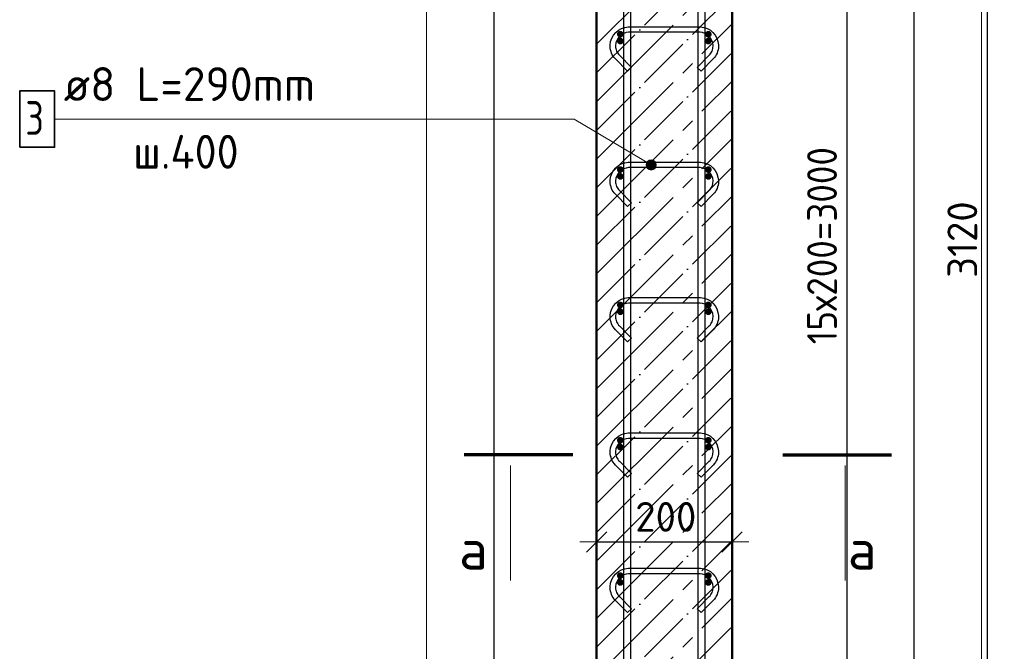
# Model space of a CAD drawing. Header units: millimetres. Extents: x -19950 to 69837, y -2757 to 40090.
# Tile 67 of 136: x 9019 to 10474, y 7751 to 8684. Entities that reach past the tile are written whole.
import ezdxf

# ---------------------------------------------------------------- set-up
doc = ezdxf.new("R2010")
doc.units = ezdxf.units.MM
doc.header["$PDMODE"] = 65
doc.linetypes.add('______11', pattern=[100, 80, -10, 0, -10])
doc.linetypes.add('______5', pattern=[220, 160, -20, 20, -20])
for name, color, linetype, lineweight in [('Standard', 7, 'Continuous', 25), ('Арм.стержн. Арматура края', 96, 'Continuous', 35), ('Арм.стержн. вертикальными 1', 22, 'Continuous', 35), ('Арм.стержн.горизонт. 1', 180, 'Continuous', 35), ('Размерная линия_ общее', 7, 'Continuous', 13)]:
    doc.layers.add(name, color=color, linetype=linetype, lineweight=lineweight)
doc.layers.add('Арм.стержн.Стяжки', color=7, linetype='Continuous', lineweight=35, true_color=0x501e0f)
doc.styles.add('ISOCPEUR', font='ISOCPEUR')
doc.dimstyles.new('DIMSTYLE_7', dxfattribs={"dimtxt": 44, "dimasz": 50, "dimexe": 0, "dimexo": 0, "dimgap": 22, "dimtad": 2, "dimdec": 0, "dimrnd": 5, "dimzin": 12, "dimdsep": 46, "dimtxsty": 'ISOCPEUR', "dimblk1": 'ALL_ML_STRICH', "dimblk2": 'ALL_ML_STRICH', "dimsah": 1, "dimcen": 0, "dimclrd": 7, "dimclre": 256, "dimclrt": 7, "dimadec": 0, "dimazin": 0, "dimtfac": 1, "dimtdec": 0, "dimtix": 1, "dimtmove": 2, "dimatfit": 3, "dimfxl": 0, "dimtzin": 0, "dimlwd": 0, "dimlwe": -3, "dimarcsym": 0})

# ---------------------------------------------------------------- blocks, each defined once
blk = doc.blocks.new('ALL_ML_STRICH')
at = {"color": 0, "linetype": 'ByBlock', "lineweight": -2}
for p, q in [((-0.3, -0.3), (0.3, 0.3)), ((0, -0.5), (0, 0.5)), ((-1, 0), (0.5, 0))]:
    blk.add_line(p, q, dxfattribs=at)
blk = doc.blocks.new('*D205')
at = {"layer": 'DEFPOINTS', "color": 7, "linetype": 'Continuous', "lineweight": 13, "transparency": 33554687}
for p in [(10071.6, 9912.6), (10119.5, 6792.6), (10448.8, 6792.6)]:
    blk.add_point(p, dxfattribs=at)
at = {"layer": 'Размерная линия_ общее', "color": 253, "linetype": 'Continuous', "lineweight": -2, "true_color": 0xa0a0a0, "transparency": 33554687}
for p, q in [((10091.6, 9912.6), (10448.8, 9912.6)), ((10139.5, 6792.6), (10448.8, 6792.6))]:
    blk.add_line(p, q, dxfattribs=at)
at = {"layer": 'Размерная линия_ общее', "color": 7, "linetype": 'Continuous', "lineweight": -2, "transparency": 33554687}
blk.add_line((10448.8, 6792.6), (10448.8, 9912.6), dxfattribs=at)
at = {"layer": 'Размерная линия_ общее', "color": 7, "linetype": 'Continuous', "lineweight": 13, "transparency": 33554687, "xscale": 50, "yscale": 50, "zscale": 50}
for p, rotation in [((10448.8, 9912.6), 90), ((10448.8, 6792.6), 270)]:
    blk.add_blockref('ALL_ML_STRICH', p, dxfattribs=dict(at, rotation=rotation))
at = {"layer": 'Размерная линия_ общее', "color": 7, "linetype": 'Continuous', "lineweight": 13, "transparency": 33554687, "insert": (10411.8, 8359.2), "char_height": 44, "width": 176, "attachment_point": 5, "rotation": 90, "style": 'ISOCPEUR'}
blk.add_mtext('\\A1;{3120}', dxfattribs=at)
blk = doc.blocks.new('*D208')
at = {"layer": 'DEFPOINTS', "color": 7, "linetype": 'Continuous', "lineweight": 13, "transparency": 33554687}
for p in [(10036.6, 9852.6), (10036.6, 6852.6), (10241.6, 6852.6)]:
    blk.add_point(p, dxfattribs=at)
at = {"layer": 'Размерная линия_ общее', "color": 253, "linetype": 'Continuous', "lineweight": -2, "true_color": 0xa0a0a0, "transparency": 33554687}
for p, q in [((10056.6, 9852.6), (10241.6, 9852.6)), ((10056.6, 6852.6), (10241.6, 6852.6))]:
    blk.add_line(p, q, dxfattribs=at)
at = {"layer": 'Размерная линия_ общее', "color": 7, "linetype": 'Continuous', "lineweight": -2, "transparency": 33554687}
blk.add_line((10241.6, 6852.6), (10241.6, 9852.6), dxfattribs=at)
at = {"layer": 'Размерная линия_ общее', "color": 7, "linetype": 'Continuous', "lineweight": 13, "transparency": 33554687, "xscale": 50, "yscale": 50, "zscale": 50}
for p, rotation in [((10241.6, 9852.6), 90), ((10241.6, 6852.6), 270)]:
    blk.add_blockref('ALL_ML_STRICH', p, dxfattribs=dict(at, rotation=rotation))
at = {"layer": 'Размерная линия_ общее', "color": 7, "linetype": 'Continuous', "lineweight": 13, "transparency": 33554687, "insert": (10182.6, 8204.6), "char_height": 44, "width": 2.2, "attachment_point": 1, "rotation": 90, "line_spacing_factor": 0.60241, "style": 'ISOCPEUR'}
blk.add_mtext('\\W0.91;15х200=3000', dxfattribs=at)
blk = doc.blocks.new('*D331')
at = {"layer": 'DEFPOINTS', "color": 7, "linetype": 'Continuous', "lineweight": 13, "transparency": 33554687}
for p in [(9871.6, 7912.5), (9871.6, 7903), (10071.6, 7911.6)]:
    blk.add_point(p, dxfattribs=at)
at = {"layer": 'Размерная линия_ общее', "color": 253, "linetype": 'Continuous', "lineweight": -2, "true_color": 0xa0a0a0, "transparency": 33554687}
for p, q in [((9871.6, 7912.5), (9871.6, 7912.5)), ((10071.6, 7912.5), (10071.6, 7912.5))]:
    blk.add_line(p, q, dxfattribs=at)
at = {"layer": 'Размерная линия_ общее', "color": 7, "linetype": 'Continuous', "lineweight": -2, "transparency": 33554687}
blk.add_line((9871.6, 7912.5), (10071.6, 7912.5), dxfattribs=at)
at = {"layer": 'Размерная линия_ общее', "color": 7, "linetype": 'Continuous', "lineweight": 13, "transparency": 33554687, "xscale": 50, "yscale": 50, "zscale": 50, "rotation": 180}
blk.add_blockref('ALL_ML_STRICH', (9871.6, 7912.5), dxfattribs=at)
at = {"layer": 'Размерная линия_ общее', "color": 7, "linetype": 'Continuous', "lineweight": 13, "transparency": 33554687, "xscale": 50, "yscale": 50, "zscale": 50}
blk.add_blockref('ALL_ML_STRICH', (10071.6, 7912.5), dxfattribs=at)
at = {"layer": 'Размерная линия_ общее', "color": 7, "linetype": 'Continuous', "lineweight": 13, "transparency": 33554687, "insert": (9973.8, 7949.5), "char_height": 44, "width": 132, "attachment_point": 5, "style": 'ISOCPEUR'}
blk.add_mtext('\\A1;{200}', dxfattribs=at)

msp = doc.modelspace()

# ---------------------------------------------------------------- hatches: boundary and pattern name
at = {"layer": 'Арм.стержн. Арматура края', "linetype": 'Continuous', "lineweight": 50, "transparency": 33554687}
for points in [[(9911.6, 8662.6), (9911.2, 8664.5), (9910.1, 8666.1), (9908.5, 8667.2), (9906.6, 8667.6), (9904.7, 8667.2), (9903.1, 8666.1), (9902, 8664.5), (9901.6, 8662.6), (9902, 8660.7), (9903.1, 8659.1), (9904.7, 8658), (9906.6, 8657.6), (9908.5, 8658), (9910.1, 8659.1), (9911.2, 8660.7)], [(10041.6, 8662.6), (10041.2, 8664.5), (10040.1, 8666.1), (10038.5, 8667.2), (10036.6, 8667.6), (10034.7, 8667.2), (10033.1, 8666.1), (10032, 8664.5), (10031.6, 8662.6), (10032, 8660.7), (10033.1, 8659.1), (10034.7, 8658), (10036.6, 8657.6), (10038.5, 8658), (10040.1, 8659.1), (10041.2, 8660.7)], [(9911.6, 8462.6), (9911.2, 8464.5), (9910.1, 8466.1), (9908.5, 8467.2), (9906.6, 8467.6), (9904.7, 8467.2), (9903.1, 8466.1), (9902, 8464.5), (9901.6, 8462.6), (9902, 8460.7), (9903.1, 8459.1), (9904.7, 8458), (9906.6, 8457.6), (9908.5, 8458), (9910.1, 8459.1), (9911.2, 8460.7)], [(10041.6, 8462.6), (10041.2, 8464.5), (10040.1, 8466.1), (10038.5, 8467.2), (10036.6, 8467.6), (10034.7, 8467.2), (10033.1, 8466.1), (10032, 8464.5), (10031.6, 8462.6), (10032, 8460.7), (10033.1, 8459.1), (10034.7, 8458), (10036.6, 8457.6), (10038.5, 8458), (10040.1, 8459.1), (10041.2, 8460.7)], [(9911.6, 8262.6), (9911.2, 8264.5), (9910.1, 8266.1), (9908.5, 8267.2), (9906.6, 8267.6), (9904.7, 8267.2), (9903.1, 8266.1), (9902, 8264.5), (9901.6, 8262.6), (9902, 8260.7), (9903.1, 8259.1), (9904.7, 8258), (9906.6, 8257.6), (9908.5, 8258), (9910.1, 8259.1), (9911.2, 8260.7)], [(10041.6, 8262.6), (10041.2, 8264.5), (10040.1, 8266.1), (10038.5, 8267.2), (10036.6, 8267.6), (10034.7, 8267.2), (10033.1, 8266.1), (10032, 8264.5), (10031.6, 8262.6), (10032, 8260.7), (10033.1, 8259.1), (10034.7, 8258), (10036.6, 8257.6), (10038.5, 8258), (10040.1, 8259.1), (10041.2, 8260.7)], [(9911.6, 8062.6), (9911.2, 8064.5), (9910.1, 8066.1), (9908.5, 8067.2), (9906.6, 8067.6), (9904.7, 8067.2), (9903.1, 8066.1), (9902, 8064.5), (9901.6, 8062.6), (9902, 8060.7), (9903.1, 8059.1), (9904.7, 8058), (9906.6, 8057.6), (9908.5, 8058), (9910.1, 8059.1), (9911.2, 8060.7)], [(10041.6, 8062.6), (10041.2, 8064.5), (10040.1, 8066.1), (10038.5, 8067.2), (10036.6, 8067.6), (10034.7, 8067.2), (10033.1, 8066.1), (10032, 8064.5), (10031.6, 8062.6), (10032, 8060.7), (10033.1, 8059.1), (10034.7, 8058), (10036.6, 8057.6), (10038.5, 8058), (10040.1, 8059.1), (10041.2, 8060.7)], [(9911.6, 7862.6), (9911.2, 7864.5), (9910.1, 7866.1), (9908.5, 7867.2), (9906.6, 7867.6), (9904.7, 7867.2), (9903.1, 7866.1), (9902, 7864.5), (9901.6, 7862.6), (9902, 7860.7), (9903.1, 7859.1), (9904.7, 7858), (9906.6, 7857.6), (9908.5, 7858), (9910.1, 7859.1), (9911.2, 7860.7)], [(10041.6, 7862.6), (10041.2, 7864.5), (10040.1, 7866.1), (10038.5, 7867.2), (10036.6, 7867.6), (10034.7, 7867.2), (10033.1, 7866.1), (10032, 7864.5), (10031.6, 7862.6), (10032, 7860.7), (10033.1, 7859.1), (10034.7, 7858), (10036.6, 7857.6), (10038.5, 7858), (10040.1, 7859.1), (10041.2, 7860.7)]]:
    msp.add_hatch(color=4, dxfattribs=at).paths.add_polyline_path(points)
at = {"layer": 'Арм.стержн.горизонт. 1', "linetype": 'Continuous', "lineweight": 50, "transparency": 33554687}
for points in [[(9911.6, 8652.6), (9911.2, 8654.5), (9910.1, 8656.1), (9908.5, 8657.2), (9906.6, 8657.6), (9904.7, 8657.2), (9903.1, 8656.1), (9902, 8654.5), (9901.6, 8652.6), (9902, 8650.7), (9903.1, 8649.1), (9904.7, 8648), (9906.6, 8647.6), (9908.5, 8648), (9910.1, 8649.1), (9911.2, 8650.7)], [(10041.6, 8652.6), (10041.2, 8654.5), (10040.1, 8656.1), (10038.5, 8657.2), (10036.6, 8657.6), (10034.7, 8657.2), (10033.1, 8656.1), (10032, 8654.5), (10031.6, 8652.6), (10032, 8650.7), (10033.1, 8649.1), (10034.7, 8648), (10036.6, 8647.6), (10038.5, 8648), (10040.1, 8649.1), (10041.2, 8650.7)], [(9911.6, 8452.6), (9911.2, 8454.5), (9910.1, 8456.1), (9908.5, 8457.2), (9906.6, 8457.6), (9904.7, 8457.2), (9903.1, 8456.1), (9902, 8454.5), (9901.6, 8452.6), (9902, 8450.7), (9903.1, 8449.1), (9904.7, 8448), (9906.6, 8447.6), (9908.5, 8448), (9910.1, 8449.1), (9911.2, 8450.7)], [(10041.6, 8452.6), (10041.2, 8454.5), (10040.1, 8456.1), (10038.5, 8457.2), (10036.6, 8457.6), (10034.7, 8457.2), (10033.1, 8456.1), (10032, 8454.5), (10031.6, 8452.6), (10032, 8450.7), (10033.1, 8449.1), (10034.7, 8448), (10036.6, 8447.6), (10038.5, 8448), (10040.1, 8449.1), (10041.2, 8450.7)], [(9911.6, 8252.6), (9911.2, 8254.5), (9910.1, 8256.1), (9908.5, 8257.2), (9906.6, 8257.6), (9904.7, 8257.2), (9903.1, 8256.1), (9902, 8254.5), (9901.6, 8252.6), (9902, 8250.7), (9903.1, 8249.1), (9904.7, 8248), (9906.6, 8247.6), (9908.5, 8248), (9910.1, 8249.1), (9911.2, 8250.7)], [(10041.6, 8252.6), (10041.2, 8254.5), (10040.1, 8256.1), (10038.5, 8257.2), (10036.6, 8257.6), (10034.7, 8257.2), (10033.1, 8256.1), (10032, 8254.5), (10031.6, 8252.6), (10032, 8250.7), (10033.1, 8249.1), (10034.7, 8248), (10036.6, 8247.6), (10038.5, 8248), (10040.1, 8249.1), (10041.2, 8250.7)], [(9911.6, 8052.6), (9911.2, 8054.5), (9910.1, 8056.1), (9908.5, 8057.2), (9906.6, 8057.6), (9904.7, 8057.2), (9903.1, 8056.1), (9902, 8054.5), (9901.6, 8052.6), (9902, 8050.7), (9903.1, 8049.1), (9904.7, 8048), (9906.6, 8047.6), (9908.5, 8048), (9910.1, 8049.1), (9911.2, 8050.7)], [(10041.6, 8052.6), (10041.2, 8054.5), (10040.1, 8056.1), (10038.5, 8057.2), (10036.6, 8057.6), (10034.7, 8057.2), (10033.1, 8056.1), (10032, 8054.5), (10031.6, 8052.6), (10032, 8050.7), (10033.1, 8049.1), (10034.7, 8048), (10036.6, 8047.6), (10038.5, 8048), (10040.1, 8049.1), (10041.2, 8050.7)], [(9911.6, 7852.6), (9911.2, 7854.5), (9910.1, 7856.1), (9908.5, 7857.2), (9906.6, 7857.6), (9904.7, 7857.2), (9903.1, 7856.1), (9902, 7854.5), (9901.6, 7852.6), (9902, 7850.7), (9903.1, 7849.1), (9904.7, 7848), (9906.6, 7847.6), (9908.5, 7848), (9910.1, 7849.1), (9911.2, 7850.7)], [(10041.6, 7852.6), (10041.2, 7854.5), (10040.1, 7856.1), (10038.5, 7857.2), (10036.6, 7857.6), (10034.7, 7857.2), (10033.1, 7856.1), (10032, 7854.5), (10031.6, 7852.6), (10032, 7850.7), (10033.1, 7849.1), (10034.7, 7848), (10036.6, 7847.6), (10038.5, 7848), (10040.1, 7849.1), (10041.2, 7850.7)]]:
    msp.add_hatch(color=4, dxfattribs=at).paths.add_polyline_path(points)
at = {"layer": 'Арм.стержн.Стяжки', "linetype": 'Continuous', "lineweight": 13, "transparency": 33554687}
for points in [[(9944.6, 8469.6), (9948.5, 8476), (9945.6, 8473.3)], [(9948.5, 8476), (9944.6, 8469.6), (9945.6, 8465.9)], [(9948.5, 8476), (9945.6, 8465.9), (9952.2, 8476.9)], [(9952.2, 8476.9), (9945.6, 8465.9), (9948.2, 8463)], [(9952.2, 8476.9), (9948.2, 8463), (9955.9, 8475.9)], [(9955.9, 8475.9), (9948.2, 8463), (9952, 8462)], [(9955.9, 8475.9), (9952, 8462), (9958.6, 8473.1)], [(9958.6, 8473.1), (9952, 8462), (9955.7, 8463)], [(9958.6, 8473.1), (9955.7, 8463), (9959.5, 8469.4)], [(9959.5, 8469.4), (9955.7, 8463), (9958.5, 8465.6)]]:
    msp.add_hatch(color=7, dxfattribs=at).paths.add_polyline_path(points)

# ---------------------------------------------------------------- linework, layer by layer
at = {"layer": 'Standard', "color": 52, "linetype": 'Continuous', "lineweight": -3, "transparency": 33554687}
for p, q in [((9720.1, 6447.4), (9720.1, 10185.2)), ((9720.1, 6447.4), (9720.1, 10185.2)), ((10340.1, 10185.2), (10340.1, 6447.4)), ((10340.1, 10185.2), (10340.1, 6447.4))]:
    msp.add_line(p, q, dxfattribs=at)
at = {"layer": 'Standard', "color": 7, "linetype": 'Continuous', "lineweight": 50, "transparency": 33554687}
for p, q in [((9871.6, 9912.6), (9871.6, 6792.6)), ((10071.6, 6792.6), (10071.6, 9912.6))]:
    msp.add_line(p, q, dxfattribs=at)
at = {"layer": 'Standard', "color": 7, "linetype": '______5', "lineweight": -3, "transparency": 33554687}
for p, q in [((9871.6, 8647.8), (10071.6, 8847.8)), ((9871.6, 8563), (10071.6, 8763)), ((9871.6, 8478.1), (10071.6, 8678.1)), ((9871.6, 8393.3), (10071.6, 8593.3)), ((9871.6, 8308.4), (10071.6, 8508.4)), ((9871.6, 8223.5), (10071.6, 8423.5)), ((9871.6, 8138.7), (10071.6, 8338.7)), ((9871.6, 8053.8), (10071.6, 8253.8)), ((9871.6, 7969), (10071.6, 8169)), ((9871.6, 7884.1), (10071.6, 8084.1)), ((9871.6, 7799.3), (10071.6, 7999.3)), ((9871.6, 7714.4), (10071.6, 7914.4)), ((9871.6, 7629.6), (10071.6, 7829.6))]:
    msp.add_line(p, q, dxfattribs=at)
at = {"layer": 'Standard', "color": 7, "linetype": '______11', "lineweight": -3, "transparency": 33554687}
for p, q in [((9871.6, 8605.4), (10071.6, 8805.4)), ((9871.6, 8520.5), (10071.6, 8720.5)), ((9871.6, 8435.7), (10071.6, 8635.7)), ((9871.6, 8350.8), (10071.6, 8550.8)), ((9871.6, 8266), (10071.6, 8466)), ((9871.6, 8181.1), (10071.6, 8381.1)), ((9871.6, 8096.3), (10071.6, 8296.3)), ((9871.6, 8011.4), (10071.6, 8211.4)), ((9871.6, 7926.6), (10071.6, 8126.6)), ((9871.6, 7841.7), (10071.6, 8041.7)), ((9871.6, 7756.9), (10071.6, 7956.9)), ((9871.6, 7672), (10071.6, 7872)), ((9871.6, 7587.2), (10071.6, 7787.2))]:
    msp.add_line(p, q, dxfattribs=at)
at = {"layer": 'Standard', "color": 7, "linetype": 'Continuous', "lineweight": 70, "transparency": 33554687}
for p, q in [((9836.5, 8041.2), (9675.7, 8041.2)), ((10146.5, 8041.2), (10307.3, 8041.2))]:
    msp.add_line(p, q, dxfattribs=at)
at = {"layer": 'Standard', "color": 7, "linetype": 'Continuous', "lineweight": 13, "transparency": 33554687}
for p, q in [((9744.3, 8025.2), (9744.3, 7855.6)), ((10238.8, 8025.2), (10238.8, 7855.6))]:
    msp.add_line(p, q, dxfattribs=at)
msp.add_lwpolyline([(9620.1, 6347.4), (10440.1, 6347.4), (10440.1, 10285.2), (9620.1, 10285.2), (9620.1, 6347.4)], dxfattribs=at)
at = {"layer": 'Арм.стержн. вертикальными 1', "color": 4, "linetype": 'Continuous', "lineweight": 25, "transparency": 33554687}
for points in [[(9911.6, 6792.6), (9911.6, 10004.3), (9912.5, 10010.4), (9914.6, 10016.7), (9917.8, 10022.6), (9921.8, 10027.4), (9926.7, 10031.4), (9932.5, 10034.7), (9938.9, 10036.8), (9945, 10037.6), (10226.6, 10037.6), (10226.6, 10027.6), (9945.7, 10027.6), (9941.1, 10027), (9936.6, 10025.5), (9932.4, 10023.1), (9928.9, 10020.3), (9926.1, 10016.9), (9923.7, 10012.7), (9922.2, 10008.1), (9921.6, 10003.6), (9921.6, 6792.6), (9911.6, 6792.6)], [(9911.6, 6792.6), (9911.6, 10004.3), (9912.5, 10010.4), (9914.6, 10016.7), (9917.8, 10022.6), (9921.8, 10027.4), (9926.7, 10031.4), (9932.5, 10034.7), (9938.9, 10036.8), (9945, 10037.6), (10226.6, 10037.6), (10226.6, 10027.6), (9945.7, 10027.6), (9941.1, 10027), (9936.6, 10025.5), (9932.4, 10023.1), (9928.9, 10020.3), (9926.1, 10016.9), (9923.7, 10012.7), (9922.2, 10008.1), (9921.6, 10003.6), (9921.6, 6792.6), (9911.6, 6792.6)], [(10021.6, 6792.6), (10021.6, 9944.3), (10022.5, 9950.4), (10024.6, 9956.7), (10027.8, 9962.6), (10031.8, 9967.4), (10036.7, 9971.4), (10042.5, 9974.7), (10048.9, 9976.8), (10055, 9977.6), (10345.1, 9977.6), (10345.1, 9967.6), (10055.7, 9967.6), (10051.1, 9967), (10046.6, 9965.5), (10042.4, 9963.1), (10038.9, 9960.3), (10036.1, 9956.9), (10033.7, 9952.7), (10032.2, 9948.1), (10031.6, 9943.6), (10031.6, 6792.6), (10021.6, 6792.6)], [(10021.6, 6792.6), (10021.6, 9944.3), (10022.5, 9950.4), (10024.6, 9956.7), (10027.8, 9962.6), (10031.8, 9967.4), (10036.7, 9971.4), (10042.5, 9974.7), (10048.9, 9976.8), (10055, 9977.6), (10345.1, 9977.6), (10345.1, 9967.6), (10055.7, 9967.6), (10051.1, 9967), (10046.6, 9965.5), (10042.4, 9963.1), (10038.9, 9960.3), (10036.1, 9956.9), (10033.7, 9952.7), (10032.2, 9948.1), (10031.6, 9943.6), (10031.6, 6792.6), (10021.6, 6792.6)]]:
    msp.add_lwpolyline(points, dxfattribs=at)
at = {"layer": 'Арм.стержн.Стяжки', "color": 7, "linetype": 'Continuous', "lineweight": 13, "transparency": 33554687}
for p, q in [((9071, 8537.3), (9838.5, 8537.3)), ((9838.5, 8537.3), (9952.1, 8469.5)), ((9945.6, 8473.3), (9945.6, 8473.3)), ((9955.9, 8475.9), (9955.9, 8475.9)), ((9958.5, 8465.6), (9958.5, 8465.6)), ((9948.2, 8463), (9948.2, 8463))]:
    msp.add_line(p, q, dxfattribs=at)
at = {"layer": 'Арм.стержн.Стяжки', "color": 40, "linetype": 'Continuous', "lineweight": 25, "transparency": 33554687}
for points in [[(10020.2, 8613.7), (10038, 8631.6), (10039.3, 8633), (10040.4, 8634.6), (10041.3, 8636.2), (10042.1, 8637.8), (10042.7, 8639.6), (10043.2, 8641.4), (10043.5, 8643.2), (10043.6, 8645.1), (10043.6, 8646.2), (10043.1, 8649.9), (10041.9, 8653.5), (10040, 8656.9), (10037.7, 8659.6), (10035, 8661.9), (10031.7, 8663.8), (10028, 8665), (10024.4, 8665.5), (9918.8, 8665.5), (9915.2, 8665), (9911.6, 8663.8), (9908.2, 8661.9), (9905.5, 8659.6), (9903.2, 8656.9), (9901.3, 8653.5), (9900.1, 8649.9), (9899.6, 8646.2), (9899.6, 8645.1), (9899.7, 8643.2), (9900, 8641.4), (9900.5, 8639.6), (9901.1, 8637.8), (9901.9, 8636.2), (9902.9, 8634.6), (9904, 8633), (9905.2, 8631.6), (9923.1, 8613.7), (9917.4, 8608.1), (9899.3, 8626.1), (9897.7, 8628.1), (9896.2, 8630.2), (9894.8, 8632.4), (9893.7, 8634.8), (9892.9, 8637.2), (9892.2, 8639.7), (9891.8, 8642.3), (9891.6, 8644.8), (9891.6, 8646.8), (9892.3, 8651.7), (9894, 8656.8), (9896.6, 8661.4), (9899.8, 8665.3), (9903.7, 8668.5), (9908.3, 8671.1), (9913.4, 8672.8), (9918.3, 8673.5), (10024.9, 8673.5), (10029.8, 8672.8), (10034.9, 8671.1), (10039.6, 8668.5), (10043.4, 8665.3), (10046.6, 8661.4), (10049.3, 8656.8), (10050.9, 8651.7), (10051.6, 8646.8), (10051.6, 8644.8), (10051.4, 8642.3), (10051, 8639.7), (10050.4, 8637.2), (10049.5, 8634.8), (10048.4, 8632.4), (10047.1, 8630.2), (10045.5, 8628.1), (10043.9, 8626.1), (10025.8, 8608.1), (10020.2, 8613.7)], [(10020.2, 8413.7), (10038, 8431.6), (10039.3, 8433), (10040.4, 8434.6), (10041.3, 8436.2), (10042.1, 8437.8), (10042.7, 8439.6), (10043.2, 8441.4), (10043.5, 8443.2), (10043.6, 8445.1), (10043.6, 8446.2), (10043.1, 8449.9), (10041.9, 8453.5), (10040, 8456.9), (10037.7, 8459.6), (10035, 8461.9), (10031.7, 8463.8), (10028, 8465), (10024.4, 8465.5), (9918.8, 8465.5), (9915.2, 8465), (9911.6, 8463.8), (9908.2, 8461.9), (9905.5, 8459.6), (9903.2, 8456.9), (9901.3, 8453.5), (9900.1, 8449.9), (9899.6, 8446.2), (9899.6, 8445.1), (9899.7, 8443.2), (9900, 8441.4), (9900.5, 8439.6), (9901.1, 8437.8), (9901.9, 8436.2), (9902.9, 8434.6), (9904, 8433), (9905.2, 8431.6), (9923.1, 8413.7), (9917.4, 8408.1), (9899.3, 8426.1), (9897.7, 8428.1), (9896.2, 8430.2), (9894.8, 8432.4), (9893.7, 8434.8), (9892.9, 8437.2), (9892.2, 8439.7), (9891.8, 8442.3), (9891.6, 8444.8), (9891.6, 8446.8), (9892.3, 8451.7), (9894, 8456.8), (9896.6, 8461.4), (9899.8, 8465.3), (9903.7, 8468.5), (9908.3, 8471.1), (9913.4, 8472.8), (9918.3, 8473.5), (10024.9, 8473.5), (10029.8, 8472.8), (10034.9, 8471.1), (10039.6, 8468.5), (10043.4, 8465.3), (10046.6, 8461.4), (10049.3, 8456.8), (10050.9, 8451.7), (10051.6, 8446.8), (10051.6, 8444.8), (10051.4, 8442.3), (10051, 8439.7), (10050.4, 8437.2), (10049.5, 8434.8), (10048.4, 8432.4), (10047.1, 8430.2), (10045.5, 8428.1), (10043.9, 8426.1), (10025.8, 8408.1), (10020.2, 8413.7)], [(10020.2, 8213.7), (10038, 8231.6), (10039.3, 8233), (10040.4, 8234.6), (10041.3, 8236.2), (10042.1, 8237.8), (10042.7, 8239.6), (10043.2, 8241.4), (10043.5, 8243.2), (10043.6, 8245.1), (10043.6, 8246.2), (10043.1, 8249.9), (10041.9, 8253.5), (10040, 8256.9), (10037.7, 8259.6), (10035, 8261.9), (10031.7, 8263.8), (10028, 8265), (10024.4, 8265.5), (9918.8, 8265.5), (9915.2, 8265), (9911.6, 8263.8), (9908.2, 8261.9), (9905.5, 8259.6), (9903.2, 8256.9), (9901.3, 8253.5), (9900.1, 8249.9), (9899.6, 8246.2), (9899.6, 8245.1), (9899.7, 8243.2), (9900, 8241.4), (9900.5, 8239.6), (9901.1, 8237.8), (9901.9, 8236.2), (9902.9, 8234.6), (9904, 8233), (9905.2, 8231.6), (9923.1, 8213.7), (9917.4, 8208.1), (9899.3, 8226.1), (9897.7, 8228.1), (9896.2, 8230.2), (9894.8, 8232.4), (9893.7, 8234.8), (9892.9, 8237.2), (9892.2, 8239.7), (9891.8, 8242.3), (9891.6, 8244.8), (9891.6, 8246.8), (9892.3, 8251.7), (9894, 8256.8), (9896.6, 8261.4), (9899.8, 8265.3), (9903.7, 8268.5), (9908.3, 8271.1), (9913.4, 8272.8), (9918.3, 8273.5), (10024.9, 8273.5), (10029.8, 8272.8), (10034.9, 8271.1), (10039.6, 8268.5), (10043.4, 8265.3), (10046.6, 8261.4), (10049.3, 8256.8), (10050.9, 8251.7), (10051.6, 8246.8), (10051.6, 8244.8), (10051.4, 8242.3), (10051, 8239.7), (10050.4, 8237.2), (10049.5, 8234.8), (10048.4, 8232.4), (10047.1, 8230.2), (10045.5, 8228.1), (10043.9, 8226.1), (10025.8, 8208.1), (10020.2, 8213.7)], [(10020.2, 8013.7), (10038, 8031.6), (10039.3, 8033), (10040.4, 8034.6), (10041.3, 8036.2), (10042.1, 8037.8), (10042.7, 8039.6), (10043.2, 8041.4), (10043.5, 8043.2), (10043.6, 8045.1), (10043.6, 8046.2), (10043.1, 8049.9), (10041.9, 8053.5), (10040, 8056.9), (10037.7, 8059.6), (10035, 8061.9), (10031.7, 8063.8), (10028, 8065), (10024.4, 8065.5), (9918.8, 8065.5), (9915.2, 8065), (9911.6, 8063.8), (9908.2, 8061.9), (9905.5, 8059.6), (9903.2, 8056.9), (9901.3, 8053.5), (9900.1, 8049.9), (9899.6, 8046.2), (9899.6, 8045.1), (9899.7, 8043.2), (9900, 8041.4), (9900.5, 8039.6), (9901.1, 8037.8), (9901.9, 8036.2), (9902.9, 8034.6), (9904, 8033), (9905.2, 8031.6), (9923.1, 8013.7), (9917.4, 8008.1), (9899.3, 8026.1), (9897.7, 8028.1), (9896.2, 8030.2), (9894.8, 8032.4), (9893.7, 8034.8), (9892.9, 8037.2), (9892.2, 8039.7), (9891.8, 8042.3), (9891.6, 8044.8), (9891.6, 8046.8), (9892.3, 8051.7), (9894, 8056.8), (9896.6, 8061.4), (9899.8, 8065.3), (9903.7, 8068.5), (9908.3, 8071.1), (9913.4, 8072.8), (9918.3, 8073.5), (10024.9, 8073.5), (10029.8, 8072.8), (10034.9, 8071.1), (10039.6, 8068.5), (10043.4, 8065.3), (10046.6, 8061.4), (10049.3, 8056.8), (10050.9, 8051.7), (10051.6, 8046.8), (10051.6, 8044.8), (10051.4, 8042.3), (10051, 8039.7), (10050.4, 8037.2), (10049.5, 8034.8), (10048.4, 8032.4), (10047.1, 8030.2), (10045.5, 8028.1), (10043.9, 8026.1), (10025.8, 8008.1), (10020.2, 8013.7)], [(10020.2, 7813.7), (10038, 7831.6), (10039.3, 7833), (10040.4, 7834.6), (10041.3, 7836.2), (10042.1, 7837.8), (10042.7, 7839.6), (10043.2, 7841.4), (10043.5, 7843.2), (10043.6, 7845.1), (10043.6, 7846.2), (10043.1, 7849.9), (10041.9, 7853.5), (10040, 7856.9), (10037.7, 7859.6), (10035, 7861.9), (10031.7, 7863.8), (10028, 7865), (10024.4, 7865.5), (9918.8, 7865.5), (9915.2, 7865), (9911.6, 7863.8), (9908.2, 7861.9), (9905.5, 7859.6), (9903.2, 7856.9), (9901.3, 7853.5), (9900.1, 7849.9), (9899.6, 7846.2), (9899.6, 7845.1), (9899.7, 7843.2), (9900, 7841.4), (9900.5, 7839.6), (9901.1, 7837.8), (9901.9, 7836.2), (9902.9, 7834.6), (9904, 7833), (9905.2, 7831.6), (9923.1, 7813.7), (9917.4, 7808.1), (9899.3, 7826.1), (9897.7, 7828.1), (9896.2, 7830.2), (9894.8, 7832.4), (9893.7, 7834.8), (9892.9, 7837.2), (9892.2, 7839.7), (9891.8, 7842.3), (9891.6, 7844.8), (9891.6, 7846.8), (9892.3, 7851.7), (9894, 7856.8), (9896.6, 7861.4), (9899.8, 7865.3), (9903.7, 7868.5), (9908.3, 7871.1), (9913.4, 7872.8), (9918.3, 7873.5), (10024.9, 7873.5), (10029.8, 7872.8), (10034.9, 7871.1), (10039.6, 7868.5), (10043.4, 7865.3), (10046.6, 7861.4), (10049.3, 7856.8), (10050.9, 7851.7), (10051.6, 7846.8), (10051.6, 7844.8), (10051.4, 7842.3), (10051, 7839.7), (10050.4, 7837.2), (10049.5, 7834.8), (10048.4, 7832.4), (10047.1, 7830.2), (10045.5, 7828.1), (10043.9, 7826.1), (10025.8, 7808.1), (10020.2, 7813.7)]]:
    msp.add_lwpolyline(points, dxfattribs=at)
at = {"layer": 'Арм.стержн.Стяжки', "color": 7, "linetype": 'Continuous', "lineweight": 35, "transparency": 33554687}
msp.add_lwpolyline([(9019.4, 8495.6), (9071, 8495.6), (9071, 8579), (9019.4, 8579), (9019.4, 8495.6)], dxfattribs=at)
at = {"layer": 'Арм.стержн.Стяжки', "color": 7, "linetype": 'Continuous', "lineweight": 13, "transparency": 33554687}
msp.add_circle((9952.1, 8469.5), 7.5, dxfattribs=at)

# ---------------------------------------------------------------- texts
at = {"layer": 'Standard', "color": 7, "linetype": 'Continuous', "lineweight": 13, "transparency": 33554687, "char_height": 60, "width": 72, "attachment_point": 7, "style": 'ISOCPEUR'}
for insert in [(9668.4, 7871.6), (10242.7, 7871.6)]:
    msp.add_mtext('\\A1;{\\fISOCPEUR|i0|b0;\\H60.000000;\\W1.000000;\\C7;а}\\P', dxfattribs=dict(at, insert=insert))
at = {"layer": 'Арм.стержн.Стяжки', "color": 7, "linetype": 'Continuous', "lineweight": 25, "transparency": 33554687, "char_height": 50, "attachment_point": 7, "style": 'ISOCPEUR'}
for s, insert, width in [('\\W0.98;ø8 L=290mm ', (9084.4, 8564), 429.211), ('\\W0.78;3', (9027.7, 8514), 54.401), ('\\W0.95;ш.400 ', (9186.9, 8464), 223.706)]:
    msp.add_mtext(s, dxfattribs=dict(at, insert=insert, width=width))

# ---------------------------------------------------------------- dimensions: what is measured, and where the dimension line sits
at = {"layer": 'Размерная линия_ общее', "color": 7, "linetype": 'Continuous', "lineweight": 13, "transparency": 33554687}
dim = msp.add_linear_dim(base=(10448.8, 9912.6), p1=(10139.5, 6792.6), p2=(10091.6, 9912.6), angle=90, dimstyle='DIMSTYLE_7', override={"dimpost": '<>', "dimclrd": 7, "dimclre": 253, "dimclrt": 7, "dimlwd": 0, "dimlwe": 65533}, dxfattribs=at)
dim.commit()
dim.dimension.update_dxf_attribs({"geometry": '*D205', "text_midpoint": (10411.8, 8359.2), "dimtype": 160})
dim = msp.add_linear_dim(base=(10241.6, 9852.6), p1=(10056.6, 6852.6), p2=(10056.6, 9852.6), angle=90, text='\\W0.91;15х200=3000', dimstyle='DIMSTYLE_7', override={"dimpost": '<>', "dimclrd": 7, "dimclre": 253, "dimclrt": 7, "dimlwd": 0, "dimlwe": 65533}, dxfattribs=at)
dim.commit()
dim.dimension.update_dxf_attribs({"geometry": '*D208', "text_midpoint": (10219.6, 8352.6), "dimtype": 160})
dim = msp.add_linear_dim(base=(10071.6, 7912.5), p1=(9871.6, 7912.5), p2=(10071.6, 7912.5), dimstyle='DIMSTYLE_7', override={"dimpost": '<>', "dimclrd": 7, "dimclre": 253, "dimclrt": 7, "dimlwd": 0, "dimlwe": 65533}, dxfattribs=at)
dim.commit()
dim.dimension.update_dxf_attribs({"geometry": '*D331', "text_midpoint": (9973.8, 7949.5), "dimtype": 160})

doc.saveas('drawing.dxf')
